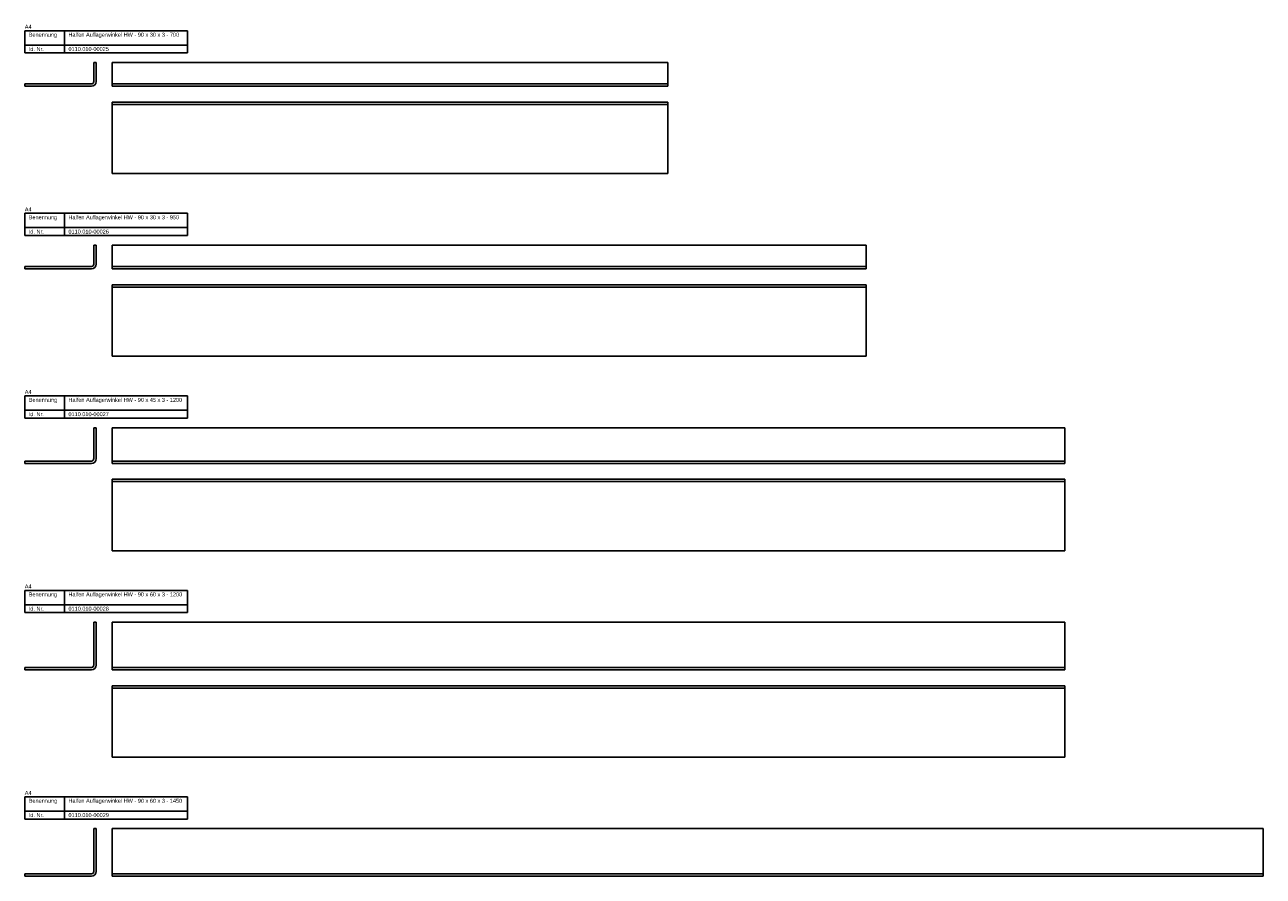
# Model space of a CAD drawing. Header units: millimetres. Extents: x 3 to 3458, y -4052 to 271.
# Tile 5 of 5: x 1148 to 2708, y -802 to 271. Entities that reach past the tile are written whole.
import ezdxf

# ---------------------------------------------------------------- set-up
doc = ezdxf.new("R2010")
doc.units = ezdxf.units.MM
doc.layers.add('HALFEN-KONSOLANKER', color=2, linetype='CONTINUOUS')
doc.styles.add('ARIAL50', font='ARIAL.TTF', dxfattribs={"height": 5})

msp = doc.modelspace()

# ---------------------------------------------------------------- linework, layer by layer
at = {"layer": 'HALFEN-KONSOLANKER'}
for p, q in [((1148.4, 263.2), (1353.4, 263.2)), ((1148.4, 235.2), (1148.4, 263.2)), ((1198.4, 235.2), (1198.4, 263.2)), ((1353.4, 235.2), (1353.4, 263.2)), ((1148.4, 245.2), (1353.4, 245.2)), ((1148.4, 235.2), (1353.4, 235.2)), ((1235.4, 223.2), (1235.4, 199.2)), ((1238.4, 223.2), (1235.4, 223.2)), ((1238.4, 199.2), (1238.4, 223.2)), ((1258.4, 223.2), (1958.4, 223.2)), ((1258.4, 193.2), (1258.4, 223.2)), ((1958.4, 193.2), (1958.4, 223.2)), ((1232.4, 196.2), (1148.4, 196.2)), ((1148.4, 196.2), (1148.4, 193.2)), ((1148.4, 193.2), (1232.4, 193.2)), ((1258.4, 196.2), (1958.4, 196.2)), ((1258.4, 193.2), (1958.4, 193.2)), ((1958.4, 173.2), (1258.4, 173.2)), ((1258.4, 173.2), (1258.4, 83.2)), ((1958.4, 173.2), (1958.4, 83.2)), ((1958.4, 170.2), (1258.4, 170.2)), ((1958.4, 83.2), (1258.4, 83.2)), ((1148.4, 5.2), (1148.4, 33.2)), ((1148.4, 33.2), (1353.4, 33.2)), ((1198.4, 5.2), (1198.4, 33.2)), ((1353.4, 5.2), (1353.4, 33.2)), ((1148.4, 15.2), (1353.4, 15.2)), ((1148.4, 5.2), (1353.4, 5.2)), ((1235.4, -6.8), (1235.4, -30.8)), ((1238.4, -6.8), (1235.4, -6.8)), ((1238.4, -30.8), (1238.4, -6.8)), ((1258.4, -6.8), (2208.4, -6.8)), ((1258.4, -36.8), (1258.4, -6.8)), ((2208.4, -36.8), (2208.4, -6.8)), ((1232.4, -33.8), (1148.4, -33.8)), ((1148.4, -33.8), (1148.4, -36.8)), ((1148.4, -36.8), (1232.4, -36.8)), ((1258.4, -33.8), (2208.4, -33.8)), ((1258.4, -36.8), (2208.4, -36.8)), ((2208.4, -56.8), (1258.4, -56.8)), ((1258.4, -56.8), (1258.4, -146.8)), ((2208.4, -59.8), (1258.4, -59.8)), ((2208.4, -56.8), (2208.4, -146.8)), ((2208.4, -146.8), (1258.4, -146.8)), ((1148.4, -196.8), (1353.4, -196.8)), ((1148.4, -224.8), (1148.4, -196.8)), ((1198.4, -224.8), (1198.4, -196.8)), ((1353.4, -224.8), (1353.4, -196.8)), ((1148.4, -214.8), (1353.4, -214.8)), ((1148.4, -224.8), (1353.4, -224.8)), ((1235.4, -236.8), (1235.4, -275.8)), ((1238.4, -236.8), (1235.4, -236.8)), ((1238.4, -275.8), (1238.4, -236.8)), ((1258.4, -236.8), (2458.4, -236.8)), ((1258.4, -281.8), (1258.4, -236.8)), ((2458.4, -281.8), (2458.4, -236.8)), ((1232.4, -278.8), (1148.4, -278.8)), ((1148.4, -278.8), (1148.4, -281.8)), ((1258.4, -278.8), (2458.4, -278.8)), ((1148.4, -281.8), (1232.4, -281.8)), ((1258.4, -281.8), (2458.4, -281.8)), ((1258.4, -301.8), (1258.4, -391.8)), ((2458.4, -301.8), (1258.4, -301.8)), ((2458.4, -304.8), (1258.4, -304.8)), ((2458.4, -301.8), (2458.4, -391.8)), ((2458.4, -391.8), (1258.4, -391.8)), ((1148.4, -441.8), (1353.4, -441.8)), ((1148.4, -469.8), (1148.4, -441.8)), ((1198.4, -469.8), (1198.4, -441.8)), ((1353.4, -469.8), (1353.4, -441.8)), ((1148.4, -459.8), (1353.4, -459.8)), ((1148.4, -469.8), (1353.4, -469.8)), ((1235.4, -481.8), (1235.4, -535.8)), ((1238.4, -481.8), (1235.4, -481.8)), ((1238.4, -535.8), (1238.4, -481.8)), ((1258.4, -481.8), (2458.4, -481.8)), ((1258.4, -541.8), (1258.4, -481.8)), ((2458.4, -541.8), (2458.4, -481.8)), ((1232.4, -538.8), (1148.4, -538.8)), ((1148.4, -538.8), (1148.4, -541.8)), ((1148.4, -541.8), (1232.4, -541.8)), ((1258.4, -538.8), (2458.4, -538.8)), ((1258.4, -541.8), (2458.4, -541.8)), ((2458.4, -561.8), (1258.4, -561.8)), ((1258.4, -561.8), (1258.4, -651.8)), ((2458.4, -564.8), (1258.4, -564.8)), ((2458.4, -561.8), (2458.4, -651.8)), ((2458.4, -651.8), (1258.4, -651.8)), ((1148.4, -701.8), (1353.4, -701.8)), ((1148.4, -729.8), (1148.4, -701.8)), ((1198.4, -729.8), (1198.4, -701.8)), ((1353.4, -729.8), (1353.4, -701.8)), ((1148.4, -719.8), (1353.4, -719.8)), ((1148.4, -729.8), (1353.4, -729.8)), ((1235.4, -741.8), (1235.4, -795.8)), ((1238.4, -741.8), (1235.4, -741.8)), ((1238.4, -795.8), (1238.4, -741.8)), ((1258.4, -741.8), (2708.4, -741.8)), ((1258.4, -801.8), (1258.4, -741.8)), ((2708.4, -801.8), (2708.4, -741.8)), ((1232.4, -798.8), (1148.4, -798.8)), ((1148.4, -798.8), (1148.4, -801.8)), ((1148.4, -801.8), (1232.4, -801.8)), ((1258.4, -798.8), (2708.4, -798.8)), ((1258.4, -801.8), (2708.4, -801.8))]:
    msp.add_line(p, q, dxfattribs=at)
for centre, radius in [((1232.4, 199.2), 6), ((1232.4, 199.2), 3), ((1232.4, -30.8), 6), ((1232.4, -30.8), 3), ((1232.4, -275.8), 3), ((1232.4, -275.8), 6), ((1232.4, -535.8), 6), ((1232.4, -535.8), 3), ((1232.4, -795.8), 6), ((1232.4, -795.8), 3)]:
    msp.add_arc(centre, radius, 270, 0, dxfattribs=at)

# ---------------------------------------------------------------- texts
at = {"layer": 'HALFEN-KONSOLANKER', "style": 'ARIAL50'}
for s, p in [('A4', (1148.4, 265.7)), ('Benennung', (1153.4, 255.7)), ('Halfen Auflagerwinkel HW - 90 x 30 x 3 - 700', (1203.4, 255.7)), ('Id. Nr.', (1153.4, 237.7)), ('0110.010-00025', (1203.4, 237.7)), ('A4', (1148.4, 35.7)), ('Halfen Auflagerwinkel HW - 90 x 30 x 3 - 950', (1203.4, 25.7)), ('Benennung', (1153.4, 25.7)), ('Id. Nr.', (1153.4, 7.7)), ('0110.010-00026', (1203.4, 7.7)), ('A4', (1148.4, -194.3)), ('Benennung', (1153.4, -204.3)), ('Halfen Auflagerwinkel HW - 90 x 45 x 3 - 1200', (1203.4, -204.3)), ('Id. Nr.', (1153.4, -222.3)), ('0110.010-00027', (1203.4, -222.3)), ('A4', (1148.4, -439.3)), ('Benennung', (1153.4, -449.3)), ('Halfen Auflagerwinkel HW - 90 x 60 x 3 - 1200', (1203.4, -449.3)), ('Id. Nr.', (1153.4, -467.3)), ('0110.010-00028', (1203.4, -467.3)), ('A4', (1148.4, -699.3)), ('Benennung', (1153.4, -709.3)), ('Halfen Auflagerwinkel HW - 90 x 60 x 3 - 1450', (1203.4, -709.3)), ('Id. Nr.', (1153.4, -727.3)), ('0110.010-00029', (1203.4, -727.3))]:
    msp.add_text(s, height=5, dxfattribs=at).set_placement(p)

doc.saveas('drawing.dxf')
